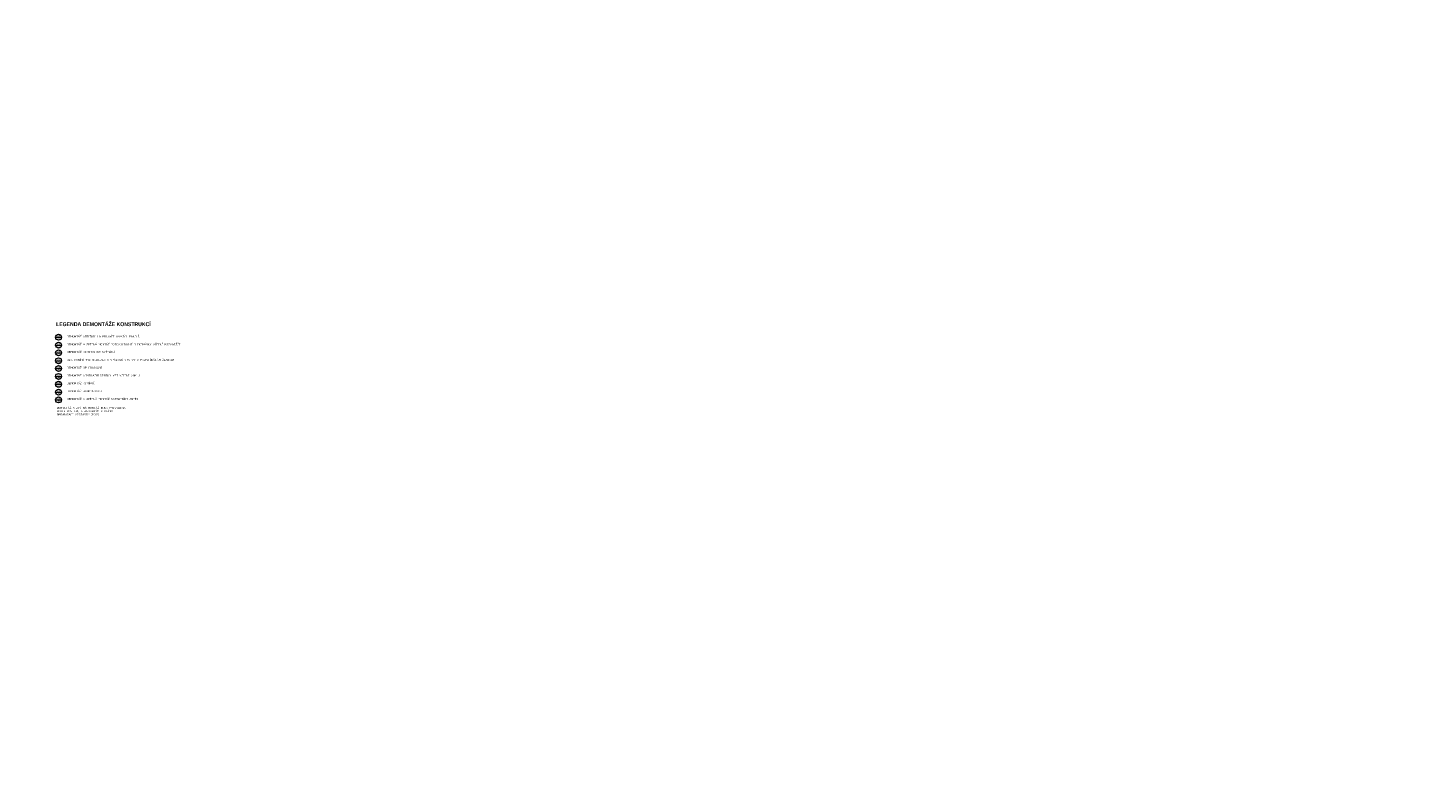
# Model space of a CAD drawing. Header units: millimetres. Extents: x -15830 to 4680139, y -28864 to 2281735.
# Tile 204 of 256: x 406934 to 693393, y 169289 to 323071. Entities that reach past the tile are written whole.
import ezdxf
from ezdxf import colors
from ezdxf.entities.mleader import LeaderData, LeaderLine
from ezdxf.enums import TextEntityAlignment as Align
from ezdxf.math import Vec2, Vec3

# ---------------------------------------------------------------- set-up
doc = ezdxf.new("R2010")
doc.units = ezdxf.units.MM
doc.layers.add('0 @ 200', color=7, linetype='Continuous')
for name, color, linetype, lineweight in [('A99_N_leg-text', 7, 'Continuous', 9), ('A99_N_leg-text @ 200', 7, 'Continuous', 9), ('A99_N_txt-popis-50 @ 200', 240, 'Continuous', 9)]:
    doc.layers.add(name, color=color, linetype=linetype, lineweight=lineweight)
doc.styles.add('A99_kota', font='isocpeur.ttf', dxfattribs={"height": 2})
doc.styles.add('A99_nadpis', font='impact.ttf')
doc.styles.add('A99_popis', font='isocpeur.ttf')

# ---------------------------------------------------------------- blocks, each defined once
blk = doc.blocks.new('*U25')
at = {"color": 0, "linetype": 'ByBlock'}
blk.add_line((-3, 0), (3, 0), dxfattribs=at)
blk.add_circle((0, 0), 3.02, dxfattribs=at)
at = {"color": 0, "linetype": 'ByBlock', "style": 'A99_popis'}
for tag, p in [('KATEGORIE', (0, 1.3)), ('PRVEK', (0, -1.3))]:
    blk.add_attdef(tag, text='', height=2, dxfattribs=at).set_placement(p, align=Align.MIDDLE_CENTER)

msp = doc.modelspace()

# ---------------------------------------------------------------- block references
at = {"layer": 'A99_N_leg-text', "color": 5, "xscale": 200, "yscale": 200, "zscale": 200}
for p, values in [((413192.935, 259826.194), {'KATEGORIE': 'DE', 'PRVEK': '01'}), ((413192.935, 258226.194), {'KATEGORIE': 'DE', 'PRVEK': '02'}), ((413192.935, 256649.677), {'KATEGORIE': 'DE', 'PRVEK': '03'}), ((413192.935, 255026.194), {'KATEGORIE': 'DE', 'PRVEK': '04'}), ((413192.935, 253426.194), {'KATEGORIE': 'DE', 'PRVEK': '05'}), ((413192.935, 251826.194), {'KATEGORIE': 'DE', 'PRVEK': '06'}), ((413192.935, 250212.369), {'KATEGORIE': 'DE', 'PRVEK': '07'}), ((413192.935, 248612.369), {'KATEGORIE': 'DE', 'PRVEK': '08'}), ((413192.935, 247012.369), {'KATEGORIE': 'DE', 'PRVEK': '09'})]:
    msp.add_blockref('*U25', p, dxfattribs=at).add_auto_attribs(values)

# ---------------------------------------------------------------- texts
at = {"layer": 'A99_N_leg-text', "style": 'A99_nadpis'}
msp.add_text('LEGENDA DEMONTÁŽE KONSTRUKCÍ', height=800, dxfattribs=at).set_placement((412692.407, 262102.364))
at = {"layer": 'A99_N_leg-text @ 200', "linetype": 'Continuous', "lineweight": 0, "char_height": 400, "attachment_point": 1, "style": 'A99_kota'}
for s, width, insert in [('DEMONTÁŽ STŘEŠNÍCH A PROSVĚTLOVACÍCH PANELŮ ', 13290.59165, (414910.428, 260195.957)), ('DEMONTÁŽ A ZPĚTNÁ MONTÁŽ FOTOVOLTAICKÉ ELEKTRÁRNY VČETNĚ ROZVADĚČE', 20337.70095, (414910.428, 258565.51)), ('ODSTRANĚNÍ HYDROIZOLACE A SPÁDOVÉ VRSTVY V MEZISTŘEŠNÍCH ŽLABECH', 19721.06991, (414910.428, 255395.957)), ('DEMONTÁŽ KONSTRUKCE SVĚTLÍKŮ', 10104.95228, (414910.428, 257019.44)), ('DEMONTÁŽ VENTILAČNÍ STŘÍŠKY VZT VČETNĚ SOKLU ', 13519.36875, (414910.428, 252216.747)), ('DEMONTÁŽ OPLECHOVÁNÍ', 6244.11748, (414910.428, 253795.957)), ('DEMONTÁŽ KOMÍNKŮ ', 5260.42106, (414910.428, 250623.711)), ('DEMONTÁŽ A ZPĚTNÁ MONTÁŽ SATELITNÍCH ANTÉN ', 13053.52269, (414910.428, 247402.818)), ('DEMONTÁŽ HROMOSVODU ', 6282.27798, (414910.428, 249002.818))]:
    msp.add_mtext_dynamic_manual_height_columns(s, width=width, gutter_width=2000, heights=[0], dxfattribs=dict(at, insert=insert))
at = {"layer": 'A99_N_leg-text @ 200', "linetype": 'Continuous', "lineweight": 0, "insert": (412810.428, 245577.818), "char_height": 400, "width": 13053.52269, "attachment_point": 1, "style": 'A99_kota'}
msp.add_mtext('{\\fISOCPEUR|b1|i0|c238|p34;DEMONTÁŽ A ZPĚTNÁ MONTÁŽ BUDE PROVEDENA\\P\\A1;PODLE POSTUPU STANOVENÝM V PLÁNU ORGANIZACE VÝSTAVBY (POV).\\A0; }', dxfattribs=at)

# ---------------------------------------------------------------- leaders
at = {"layer": '0 @ 200', "lineweight": 9}
ml = msp.add_multileader_mtext('Standard', dxfattribs=at)
ml.set_content('\\A1;{\\C256;demontáž pásových střešních světlíků}', color=1, style='A99_popis')
ml.set_leader_properties(color=256, linetype='ByLayer', lineweight=-1)
ml.build(insert=Vec2(0, 0))
ml.multileader.update_dxf_attribs({"dogleg_length": 3.225, "arrow_head_size": 200, "scale": 200})
ctx = ml.context
ctx.base_point, ctx.scale, ctx.char_height, ctx.arrow_head_size, ctx.landing_gap_size, ctx.plane_origin = Vec3(245703.95, 171888.252), 200, 400, 200, 250, Vec3(251673.95, 167392.228)
notes = []
notes.append((ctx, [(0, (1, 1, 0), (245058.95, 171888.252), (1, 0), 645, [(0, [(245058.95, 169288.592)], 0, [])])]))
ctx.mtext.insert, ctx.mtext.width, ctx.mtext.flow_direction = Vec3(245953.95, 172148.252), 9848.31665, 5
ctx.mtext.has_bg_fill, ctx.mtext.bg_color, ctx.mtext.bg_scale_factor, ctx.mtext.bg_transparency, ctx.mtext.use_window_bg_color = 1, -1073741824, 1, 0, 1
at = {"layer": 'A99_N_txt-popis-50 @ 200', "lineweight": 9}
ml = msp.add_multileader_mtext('Standard', dxfattribs=at)
ml.set_content('\\A1;{\\C256;dilatace objektu}', color=1, style='A99_popis')
ml.set_leader_properties(color=256, linetype='ByLayer', lineweight=-1)
ml.build(insert=Vec2(0, 0))
ml.multileader.update_dxf_attribs({"dogleg_length": 3.225, "arrow_head_size": 200, "scale": 200})
ctx = ml.context
ctx.base_point, ctx.scale, ctx.char_height, ctx.arrow_head_size, ctx.landing_gap_size, ctx.plane_origin = Vec3(294326.45, 322776.477), 200, 400, 200, 250, Vec3(300296.45, 318280.452)
notes.append((ctx, [(0, (1, 1, 0), (293681.45, 322776.477), (1, 0), 645, [(0, [(292206.45, 322776.477)], 0, [])])]))
ctx.mtext.insert, ctx.mtext.width, ctx.mtext.flow_direction = Vec3(294576.45, 323036.477), 3964.39176, 5
ctx.mtext.has_bg_fill, ctx.mtext.bg_color, ctx.mtext.bg_scale_factor, ctx.mtext.bg_transparency, ctx.mtext.use_window_bg_color = 1, -1073741824, 1, 0, 1
ml = msp.add_multileader_mtext('Standard', dxfattribs=at)
ml.set_content('\\A1;{\\C256;dilatace objektu}', color=1, style='A99_popis')
ml.set_leader_properties(color=256, linetype='ByLayer', lineweight=-1)
ml.build(insert=Vec2(0, 0))
ml.multileader.update_dxf_attribs({"dogleg_length": 3.225, "arrow_head_size": 200, "scale": 200})
ctx = ml.context
ctx.base_point, ctx.scale, ctx.char_height, ctx.arrow_head_size, ctx.landing_gap_size, ctx.plane_origin = Vec3(294326.45, 308925.752), 200, 400, 200, 250, Vec3(300296.45, 304429.728)
notes.append((ctx, [(0, (1, 1, 0), (293681.45, 308925.752), (1, 0), 645, [(0, [(292206.45, 308925.752)], 0, [])])]))
ctx.mtext.insert, ctx.mtext.width, ctx.mtext.flow_direction = Vec3(294576.45, 309185.752), 3964.39176, 5
ctx.mtext.has_bg_fill, ctx.mtext.bg_color, ctx.mtext.bg_scale_factor, ctx.mtext.bg_transparency, ctx.mtext.use_window_bg_color = 1, -1073741824, 1, 0, 1
ml = msp.add_multileader_mtext('Standard', dxfattribs=at)
ml.set_content('\\A1;{\\C256;dilatace objektu}', color=1, style='A99_popis')
ml.set_leader_properties(color=256, linetype='ByLayer', lineweight=-1)
ml.build(insert=Vec2(0, 0))
ml.multileader.update_dxf_attribs({"dogleg_length": 3.225, "arrow_head_size": 200, "scale": 200})
ctx = ml.context
ctx.base_point, ctx.scale, ctx.char_height, ctx.arrow_head_size, ctx.landing_gap_size, ctx.plane_origin = Vec3(293708.95, 293423.252), 200, 400, 200, 250, Vec3(300296.45, 288927.228)
notes.append((ctx, [(0, (1, 1, 0), (293681.45, 293423.252), (1, 0), 27.5, [(0, [(292206.45, 293423.252)], 0, [])])]))
ctx.mtext.insert, ctx.mtext.width, ctx.mtext.flow_direction = Vec3(293958.95, 293683.252), 3964.39176, 5
ctx.mtext.has_bg_fill, ctx.mtext.bg_color, ctx.mtext.bg_scale_factor, ctx.mtext.bg_transparency, ctx.mtext.use_window_bg_color = 1, -1073741824, 1, 0, 1
ml = msp.add_multileader_mtext('Standard', dxfattribs=at)
ml.set_content('\\A1;{\\C256;dilatace objektu}', color=1, style='A99_popis')
ml.set_leader_properties(color=256, linetype='ByLayer', lineweight=-1)
ml.build(insert=Vec2(0, 0))
ml.multileader.update_dxf_attribs({"dogleg_length": 3.225, "arrow_head_size": 200, "scale": 200})
ctx = ml.context
ctx.base_point, ctx.scale, ctx.char_height, ctx.arrow_head_size, ctx.landing_gap_size, ctx.plane_origin = Vec3(294326.45, 274415.752), 200, 400, 200, 250, Vec3(300296.45, 269919.728)
notes.append((ctx, [(0, (1, 1, 0), (293681.45, 274415.752), (1, 0), 645, [(0, [(292206.45, 274415.752)], 0, [])])]))
ctx.mtext.insert, ctx.mtext.width, ctx.mtext.flow_direction = Vec3(294576.45, 274675.752), 3964.39176, 5
ctx.mtext.has_bg_fill, ctx.mtext.bg_color, ctx.mtext.bg_scale_factor, ctx.mtext.bg_transparency, ctx.mtext.use_window_bg_color = 1, -1073741824, 1, 0, 1
for ctx, leaders in notes:
    for number, flags, end, landing, length, lines in leaders:
        leader = LeaderData()
        leader.index, (leader.has_last_leader_line, leader.has_dogleg_vector, leader.attachment_direction) = number, flags
        leader.last_leader_point, leader.dogleg_vector, leader.dogleg_length = Vec3(end), Vec3(landing), length
        for number, points, colour, breaks in lines:
            line = LeaderLine()
            line.index, line.vertices, line.color, line.breaks = number, Vec3.list(points), colors.encode_raw_color(colour), breaks
            leader.lines.append(line)
        ctx.leaders.append(leader)

doc.saveas('drawing.dxf')
